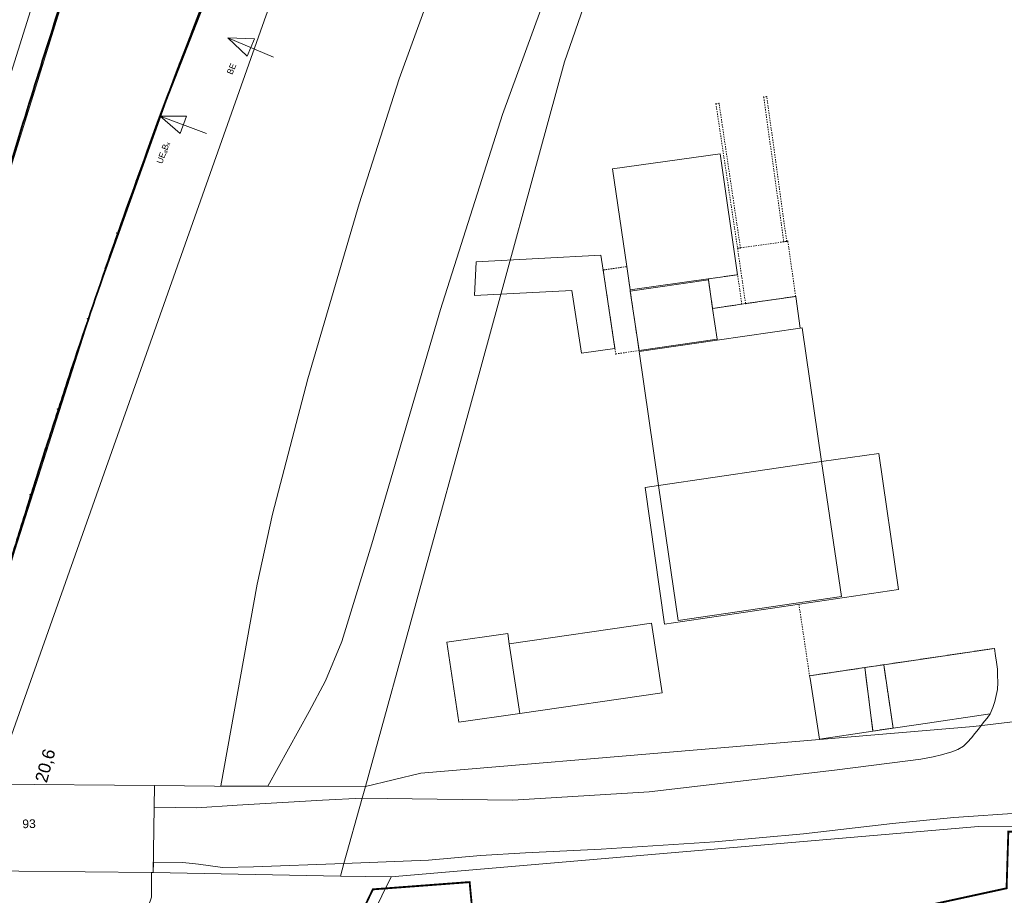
# Model space of a CAD drawing. Header units: millimetres. Extents: x -191 to 81095, y -508122 to 28741.
# Tile 181 of 255: x 5049 to 5128, y 10093 to 10164. Entities that reach past the tile are written whole.
import ezdxf
from ezdxf.enums import TextEntityAlignment as Align

# ---------------------------------------------------------------- set-up
doc = ezdxf.new("R2010")
doc.units = ezdxf.units.MM
for name, pattern in [('Marx-Verm$0$1', [0]), ('STRICHPUNKT', [1, 0.5, -0.25, 0, -0.25]), ('VE22-087 DB - VST Hervest-Dorsten ALK VA2736$0$1', [0]), ('VE22-087 DB - VST Hervest-Dorsten ALK VA2736$0$2', [0.16, 0.06, -0.1]), ('VE22-087 DB - VST Hervest-Dorsten ALK VA2736$0$3', [0.26, 0.11, -0.15]), ('VERDECKT2', [4.7625, 3.175, -1.5875])]:
    doc.linetypes.add(name, pattern=pattern)
doc.layers.get('0').update_dxf_attribs({"color": 251})
for name, color, linetype, lineweight in [('240620_Dorsten Achse$0$EB-62236R-A-ACHSE', 1, 'Continuous', 35), ('240620_Dorsten Achse$0$EB-62236R-A-PFEIL-LIN', 1, 'Continuous', 18), ('240620_Dorsten Achse$0$EB-62236R-A-PFEIL-TXT', 1, 'Continuous', 18), ('240620_Dorsten Achse$0$EB-62236S-A-PFEIL-LIN', 1, 'Continuous', 18), ('240620_Dorsten Achse$0$EB-62236S-A-PFEIL-TXT', 1, 'Continuous', 18), ('240620_Dorsten Achse$0$EB-62273R-A-ACHSE', 1, 'Continuous', 35), ('240620_Dorsten Achse$0$EB-62273S-A-KMTXT', 1, 'Continuous', 35), ('EB-2236R-A-ACHSE', 2, 'Continuous', 35), ('Marx-Verm$0$S_B-BhnAxe', 251, 'Marx-Verm$0$1', 18), ('VE22-087 DB - VST Hervest-Dorsten ALK VA2736$0$AX_Bahnverkehr', 7, 'VE22-087 DB - VST Hervest-Dorsten ALK VA2736$0$1', 18), ('VE22-087 DB - VST Hervest-Dorsten ALK VA2736$0$AX_Bauteil', 7, 'VE22-087 DB - VST Hervest-Dorsten ALK VA2736$0$1', 18), ('VE22-087 DB - VST Hervest-Dorsten ALK VA2736$0$AX_BauwerkImVerkehrsbereich', 7, 'VE22-087 DB - VST Hervest-Dorsten ALK VA2736$0$1', 18), ('VE22-087 DB - VST Hervest-Dorsten ALK VA2736$0$AX_BesondererBauwerkspunkt_G2300', 7, 'VE22-087 DB - VST Hervest-Dorsten ALK VA2736$0$1', 18), ('VE22-087 DB - VST Hervest-Dorsten ALK VA2736$0$AX_Flurstueck', 9, 'VE22-087 DB - VST Hervest-Dorsten ALK VA2736$0$1', 18), ('VE22-087 DB - VST Hervest-Dorsten ALK VA2736$0$AX_Gebaeude', 7, 'VE22-087 DB - VST Hervest-Dorsten ALK VA2736$0$1', 18), ('VE22-087 DB - VST Hervest-Dorsten ALK VA2736$0$AX_Gehoelz', 7, 'VE22-087 DB - VST Hervest-Dorsten ALK VA2736$0$1', 18), ('VE22-087 DB - VST Hervest-Dorsten ALK VA2736$0$AX_Gelaendekante', 7, 'VE22-087 DB - VST Hervest-Dorsten ALK VA2736$0$1', 18), ('VE22-087 DB - VST Hervest-Dorsten ALK VA2736$0$AX_Gleis', 7, 'VE22-087 DB - VST Hervest-Dorsten ALK VA2736$0$1', 18), ('VE22-087 DB - VST Hervest-Dorsten ALK VA2736$0$AX_IndustrieUndGewerbeflaeche', 7, 'VE22-087 DB - VST Hervest-Dorsten ALK VA2736$0$1', 18), ('VE22-087 DB - VST Hervest-Dorsten ALK VA2736$0$AX_SonstigesBauwerkOderSonstigeEinrichtung', 7, 'VE22-087 DB - VST Hervest-Dorsten ALK VA2736$0$1', 18), ('VE22-087 DB - VST Hervest-Dorsten ALK VA2736$0$AX_Strassenverkehr', 7, 'VE22-087 DB - VST Hervest-Dorsten ALK VA2736$0$1', 18), ('VE22-087 DB - VST Hervest-Dorsten ALK VA2736$0$AX_Strassenverkehrsanlage', 7, 'VE22-087 DB - VST Hervest-Dorsten ALK VA2736$0$1', 18), ('VE22-087 DB - VST Hervest-Dorsten ALK VA2736$0$AX_UnlandVegetationsloseFlaeche', 7, 'VE22-087 DB - VST Hervest-Dorsten ALK VA2736$0$1', 18), ('VE22-087 DB - VST Hervest-Dorsten ALK VA2736$0$AX_Weg', 7, 'VE22-087 DB - VST Hervest-Dorsten ALK VA2736$0$1', 18), ('VE22-087 DB - VST Hervest-Dorsten ALK VA2736$0$Flurgrenzen', 9, 'VE22-087 DB - VST Hervest-Dorsten ALK VA2736$0$1', 18)]:
    doc.layers.add(name, color=color, linetype=linetype, lineweight=lineweight)
doc.layers.add('TTK-P-Planfeststellungsgrenze 100', color=7, linetype='VERDECKT2', lineweight=50, true_color=0x000000)
doc.layers.add('XREF ALK Kataster', color=251, linetype='Continuous')
doc.layers.add('XREF Nachvermessung', color=7, linetype='Continuous')
doc.styles.add('240620_Dorsten Achse$0$Beschriftung', font='arial.ttf')
doc.styles.add('240620_Dorsten Achse$0$PROVI', font='PROVI.SHX')
doc.styles.add('VE22-087 DB - VST Hervest-Dorsten ALK VA2736$0$0', font='arial.ttf')

# ---------------------------------------------------------------- blocks, each defined once
blk = doc.blocks.new('VE22-087 DB - VST Hervest-Dorsten ALK VA2736$0$99')
at = {"color": 0}
blk.add_point((0, 0), dxfattribs=at)
blk = doc.blocks.new('VE22-087 DB - VST Hervest-Dorsten ALK VA2736')
at = {"layer": 'VE22-087 DB - VST Hervest-Dorsten ALK VA2736$0$AX_Bahnverkehr', "color": 253, "linetype": 'VE22-087 DB - VST Hervest-Dorsten ALK VA2736$0$1', "lineweight": 13, "ltscale": 0.5, "true_color": 0x999999}
blk.add_polyline3d([(5090.329, 10270.213, 0), (5086.626, 10260.906, 0), (5074.743, 10235.181, 0), (5069.853, 10223.701, 0), (5066.778, 10215.95, 0), (5050.718, 10168.282, 0), (5043.169, 10144.3, 0), (5029.664, 10102.387, 0), (5046.623, 10102.23, 0), (5068.61, 10164.296, 0), (5073.915, 10178.218, 0), (5078.285, 10188.689, 0), (5082.992, 10199.075, 0), (5088.628, 10210.417, 0), (5098.627, 10228.989, 0), (5108.325, 10246.884, 0), (5123.167, 10271.13, 0)], dxfattribs=at)
at = {"layer": 'VE22-087 DB - VST Hervest-Dorsten ALK VA2736$0$AX_Bauteil', "color": 7, "linetype": 'VE22-087 DB - VST Hervest-Dorsten ALK VA2736$0$1', "lineweight": 13, "ltscale": 0.5}
for points in [[(5111.321, 10141.59, 0), (5107.279, 10141.015, 0), (5106.977, 10140.969, 0), (5104.621, 10140.621, 0), (5104.98, 10138.138, 0), (5104.989, 10138.068, 0), (5111.691, 10139.036, 0)], [(5111.841, 10139.053, 0), (5111.691, 10139.036, 0), (5104.989, 10138.068, 0), (5098.689, 10137.155, 0), (5100.264, 10126.318, 0), (5113.417, 10128.257, 0)], [(5118.033, 10128.925, 0), (5113.417, 10128.257, 0), (5115.012, 10117.38, 0), (5101.845, 10115.434, 0), (5100.264, 10126.318, 0), (5099.181, 10126.163, 0), (5100.749, 10115.14, 0), (5119.605, 10117.936, 0)]]:
    blk.add_polyline3d(points, close=True, dxfattribs=at)
at = {"layer": 'VE22-087 DB - VST Hervest-Dorsten ALK VA2736$0$AX_Flurstueck', "linetype": 'VE22-087 DB - VST Hervest-Dorsten ALK VA2736$0$1', "lineweight": 13, "ltscale": 0.5}
for points in [[(5083.372, 10272.248, 0), (5075.712, 10256.388, 0), (5066.604, 10236.436, 0), (5065.562, 10234.151, 0), (5059.663, 10218.737, 0), (5052.869, 10201.006, 0), (5046.042, 10183.197, 0), (5033.781, 10155.39, 0), (5017.271, 10117.978, 0), (5015.651, 10114.311, 0), (5014.393, 10104.689, 0), (5023.279, 10102.446, 0), (5029.664, 10102.387, 0), (5046.623, 10102.23, 0), (5059.592, 10102.111, 0), (5064.424, 10102.066, 0), (5076.617, 10102.03, 0), (5085.391, 10133.898, 0), (5092.677, 10160.535, 0), (5101.634, 10186.329, 0), (5102.155, 10187.841, 0), (5128.045, 10252.087, 0), (5132.734, 10258.887, 0), (5149.892, 10283.652, 0)], [(5132.734, 10258.887, 0), (5128.045, 10252.087, 0), (5102.155, 10187.841, 0), (5101.634, 10186.329, 0), (5092.677, 10160.535, 0), (5085.391, 10133.898, 0), (5076.617, 10102.03, 0), (5081.065, 10103.119, 0), (5125.666, 10106.874, 0), (5137.403, 10108.279, 0)], [(5176.199, 10068.126, 0), (5165.511, 10100.986, 0), (5145.064, 10098.823, 0), (5126.068, 10098.8, 0), (5078.692, 10094.733, 0), (5053.238, 10042.933, 0)]]:
    blk.add_polyline3d(points, dxfattribs=at)
for points in [[(5078.692, 10094.733, 0), (5126.068, 10098.8, 0), (5145.064, 10098.823, 0), (5175.179, 10108.37, 0), (5187.207, 10112.287, 0), (5227.435, 10125.386, 0), (5236.419, 10139.348, 0), (5207.786, 10129.754, 0), (5185.135, 10122.166, 0), (5182.818, 10121.389, 0), (5173.99, 10118.432, 0), (5144.545, 10109.135, 0), (5143.004, 10108.95, 0), (5137.403, 10108.279, 0), (5125.666, 10106.874, 0), (5081.065, 10103.119, 0), (5076.617, 10102.03, 0), (5076.354, 10101.094, 0), (5074.873, 10095.806, 0), (5074.593, 10094.805, 0)], [(5076.617, 10102.03, 0), (5064.424, 10102.066, 0), (5059.592, 10102.111, 0), (5046.623, 10102.23, 0), (5029.664, 10102.387, 0), (5023.279, 10102.446, 0), (5020.823, 10095.771, 0), (5027.791, 10095.401, 0), (5028.873, 10095.39, 0), (5033.668, 10095.342, 0), (5038.217, 10095.296, 0), (5043.252, 10095.246, 0), (5059.345, 10095.084, 0), (5059.483, 10095.082, 0), (5074.593, 10094.805, 0), (5074.873, 10095.806, 0), (5076.354, 10101.094, 0)], [(5045.601, 10053.305, 0), (5047.183, 10057.888, 0), (5059.343, 10093.113, 0), (5059.345, 10095.084, 0), (5043.252, 10095.246, 0), (5038.217, 10095.296, 0), (5033.668, 10095.342, 0), (5028.873, 10095.39, 0), (5027.791, 10095.401, 0), (5027.751, 10093.439, 0), (5016.883, 10058.142, 0), (5015.042, 10052.162, 0), (5013.134, 10045.965, 0), (5014.054, 10046.099, 0), (5014.547, 10046.094, 0), (5019.829, 10046.04, 0), (5023.592, 10046.001, 0), (5028.921, 10045.946, 0), (5042.842, 10045.803, 0), (5042.816, 10045.239, 0)], [(5059.345, 10095.084, 0), (5059.343, 10093.113, 0), (5047.183, 10057.888, 0), (5045.601, 10053.305, 0), (5042.816, 10045.239, 0), (5049.9, 10042.628, 0), (5053.238, 10042.933, 0), (5078.692, 10094.733, 0), (5074.593, 10094.805, 0), (5059.483, 10095.082, 0)]]:
    blk.add_polyline3d(points, close=True, dxfattribs=at)
at = {"layer": 'VE22-087 DB - VST Hervest-Dorsten ALK VA2736$0$AX_Gebaeude', "color": 7, "linetype": 'VE22-087 DB - VST Hervest-Dorsten ALK VA2736$0$1', "lineweight": 13, "ltscale": 0.5}
for points in [[(5105.237, 10153.097, 0), (5096.543, 10151.886, 0), (5097.694, 10144.005, 0), (5097.971, 10142.111, 0), (5104.27, 10143.005, 0), (5106.636, 10143.343, 0)], [(5095.608, 10144.918, 0), (5085.54, 10144.38, 0), (5085.413, 10141.663, 0), (5093.261, 10142.076, 0), (5094.033, 10137.016, 0), (5096.738, 10137.391, 0), (5095.788, 10143.721, 0)], [(5104.621, 10140.621, 0), (5104.279, 10142.925, 0), (5097.979, 10142.012, 0), (5098.68, 10137.224, 0), (5104.98, 10138.138, 0)], [(5113.417, 10128.257, 0), (5111.841, 10139.053, 0), (5111.691, 10139.036, 0), (5111.321, 10141.59, 0), (5107.279, 10141.015, 0), (5106.977, 10140.969, 0), (5104.621, 10140.621, 0), (5104.98, 10138.138, 0), (5104.989, 10138.068, 0), (5098.689, 10137.155, 0), (5100.264, 10126.318, 0), (5099.181, 10126.163, 0), (5100.749, 10115.14, 0), (5119.605, 10117.936, 0), (5118.033, 10128.925, 0)], [(5100.54, 10109.601, 0), (5099.689, 10115.214, 0), (5088.216, 10113.561, 0), (5089.066, 10107.94, 0)], [(5088.09, 10114.394, 0), (5083.17, 10113.681, 0), (5084.145, 10107.228, 0), (5089.066, 10107.94, 0), (5088.216, 10113.561, 0)]]:
    blk.add_polyline3d(points, close=True, dxfattribs=at)
at = {"layer": 'VE22-087 DB - VST Hervest-Dorsten ALK VA2736$0$AX_Gehoelz', "color": 3, "linetype": 'VE22-087 DB - VST Hervest-Dorsten ALK VA2736$0$1', "lineweight": 13, "ltscale": 0.5, "true_color": 0x00ff00}
for points in [[(5123.167, 10271.13, 0), (5108.325, 10246.884, 0), (5098.627, 10228.989, 0), (5088.628, 10210.417, 0), (5082.992, 10199.075, 0), (5078.285, 10188.689, 0), (5073.915, 10178.218, 0), (5068.61, 10164.296, 0), (5046.623, 10102.23, 0), (5059.592, 10102.111, 0), (5064.424, 10102.066, 0), (5076.617, 10102.03, 0), (5085.391, 10133.898, 0), (5092.677, 10160.535, 0), (5101.634, 10186.329, 0), (5102.155, 10187.841, 0), (5128.045, 10252.087, 0), (5132.734, 10258.887, 0), (5149.892, 10283.652, 0)], [(5083.372, 10272.248, 0), (5075.712, 10256.388, 0), (5066.604, 10236.436, 0), (5065.562, 10234.151, 0), (5059.663, 10218.737, 0), (5052.869, 10201.006, 0), (5046.042, 10183.197, 0), (5033.781, 10155.39, 0), (5017.271, 10117.978, 0), (5002.183, 10120.72, 0), (5002.118, 10117.478, 0), (5004.781, 10108.157, 0), (5014.393, 10104.689, 0), (5023.279, 10102.446, 0), (5027.875, 10102.404, 0), (5029.664, 10102.387, 0), (5043.169, 10144.3, 0), (5050.718, 10168.282, 0), (5066.778, 10215.95, 0), (5069.853, 10223.701, 0), (5074.743, 10235.181, 0), (5086.626, 10260.906, 0), (5090.329, 10270.213, 0)]]:
    blk.add_polyline3d(points, dxfattribs=at)
at = {"layer": 'VE22-087 DB - VST Hervest-Dorsten ALK VA2736$0$AX_Gelaendekante', "color": 18, "linetype": 'VE22-087 DB - VST Hervest-Dorsten ALK VA2736$0$1', "lineweight": 13, "ltscale": 0.5, "true_color": 0x520000}
for points in [[(5068.723, 10102.074, 0), (5072.072, 10108.08, 0), (5073.389, 10110.57, 0), (5074.709, 10113.728, 0), (5077.122, 10121.622, 0), (5082.65, 10140.535, 0), (5087.66, 10156.268, 0), (5096.206, 10179.746, 0), (5103.018, 10196.879, 0), (5106.722, 10205.373, 0), (5111.633, 10217.07, 0), (5114.895, 10223.84, 0), (5128.053, 10246.727, 0), (5131.664, 10253.329, 0), (5142.656, 10270.154, 0)], [(5135.98, 10273.685, 0), (5116.715, 10242.782, 0), (5113.257, 10236.942, 0), (5109.571, 10229.79, 0), (5105.606, 10220.836, 0), (5101.436, 10211.772, 0), (5096.183, 10201.338, 0), (5090.206, 10187.918, 0), (5083.638, 10171.004, 0), (5079.322, 10159.161, 0), (5076.11, 10149.067, 0), (5071.956, 10134.932, 0), (5069.113, 10124.009, 0), (5067.882, 10118.356, 0), (5064.928, 10102.084, 0)], [(5064.928, 10102.084, 0), (5068.723, 10102.074, 0)]]:
    blk.add_polyline3d(points, dxfattribs=at)
at = {"layer": 'VE22-087 DB - VST Hervest-Dorsten ALK VA2736$0$AX_Gleis', "color": 7, "linetype": 'VE22-087 DB - VST Hervest-Dorsten ALK VA2736$0$1', "lineweight": 13, "ltscale": 0.5}
for points in [[(5033.189, 10102.355, 0), (5043.934, 10139.067, 0), (5052.81, 10167.526, 0), (5060.804, 10190.97, 0), (5067.68, 10209.393, 0), (5074.659, 10226.915, 0), (5083.968, 10248.313, 0), (5091.9, 10265.469, 0), (5103.368, 10288.341, 0), (5119.199, 10318.212, 0), (5127.801, 10333.215, 0), (5134.908, 10345.426, 0), (5138.993, 10352.273, 0), (5150.626, 10371.185, 0), (5282.671, 10583.876, 0)], [(5042.602, 10102.268, 0), (5048.322, 10121.114, 0), (5054.649, 10140.877, 0), (5060.519, 10157.347, 0), (5065.178, 10169.284, 0), (5072.472, 10186.815, 0), (5077.506, 10197.975, 0), (5083.524, 10210.52, 0), (5090.385, 10223.815, 0), (5097.563, 10236.981, 0), (5106.342, 10251.98, 0), (5116.274, 10267.874, 0), (5123.478, 10278.723, 0), (5135.465, 10295.617, 0), (5148.333, 10311.947, 0), (5160.581, 10326.512, 0), (5171.638, 10338.704, 0), (5182.442, 10350.105, 0), (5197.491, 10364.951, 0), (5219.298, 10386.087, 0), (5319.782, 10483.391, 0)]]:
    blk.add_polyline3d(points, dxfattribs=at)
at = {"layer": 'VE22-087 DB - VST Hervest-Dorsten ALK VA2736$0$AX_IndustrieUndGewerbeflaeche', "color": 253, "linetype": 'VE22-087 DB - VST Hervest-Dorsten ALK VA2736$0$1', "lineweight": 13, "ltscale": 0.5, "true_color": 0x999999}
for points in [[(5132.734, 10258.887, 0), (5128.045, 10252.087, 0), (5102.155, 10187.841, 0), (5101.634, 10186.329, 0), (5092.677, 10160.535, 0), (5085.391, 10133.898, 0), (5076.617, 10102.03, 0), (5081.065, 10103.119, 0), (5125.666, 10106.874, 0), (5137.403, 10108.279, 0)], [(5176.199, 10068.126, 0), (5165.511, 10100.986, 0), (5145.064, 10098.823, 0), (5126.068, 10098.8, 0), (5078.692, 10094.733, 0), (5053.238, 10042.933, 0)]]:
    blk.add_polyline3d(points, dxfattribs=at)
blk.add_polyline3d([(5127.367, 10113.186, 0), (5127.452, 10112.569, 0), (5127.526, 10112.062, 0), (5127.603, 10111.506, 0), (5127.604, 10111.034, 0), (5127.621, 10110.416, 0), (5127.612, 10109.871, 0), (5127.504, 10109.382, 0), (5127.396, 10108.895, 0), (5127.228, 10108.417, 0), (5127.012, 10107.909, 0), (5121.22, 10107.05, 0), (5119.183, 10106.748, 0), (5117.556, 10106.507, 0), (5113.235, 10105.866, 0), (5112.48, 10110.739, 0), (5112.443, 10110.973, 0), (5116.891, 10111.632, 0), (5118.426, 10111.86, 0), (5120.462, 10112.162, 0)], close=True, dxfattribs=at)
at = {"layer": 'VE22-087 DB - VST Hervest-Dorsten ALK VA2736$0$AX_SonstigesBauwerkOderSonstigeEinrichtung', "color": 7, "linetype": 'VE22-087 DB - VST Hervest-Dorsten ALK VA2736$0$3', "lineweight": 13, "ltscale": 0.5}
for points in [[(5108.739, 10157.688, 0), (5110.365, 10146, 0), (5110.596, 10146.037, 0), (5108.99, 10157.724, 0)], [(5104.886, 10157.15, 0), (5106.634, 10145.482, 0), (5106.864, 10145.509, 0), (5105.138, 10157.186, 0)], [(5106.634, 10145.482, 0), (5107.279, 10141.015, 0), (5111.321, 10141.59, 0), (5110.686, 10146.056, 0), (5110.596, 10146.037, 0), (5110.365, 10146, 0), (5106.864, 10145.509, 0)], [(5095.788, 10143.721, 0), (5096.738, 10137.391, 0), (5096.804, 10136.95, 0), (5098.68, 10137.224, 0), (5097.979, 10142.012, 0), (5097.971, 10142.111, 0), (5097.694, 10144.005, 0)], [(5106.636, 10143.343, 0), (5104.27, 10143.005, 0), (5104.279, 10142.925, 0), (5104.621, 10140.621, 0), (5106.977, 10140.969, 0)]]:
    blk.add_polyline3d(points, close=True, dxfattribs=at)
for points in [[(5095.788, 10143.721, 0), (5097.694, 10144.005, 0)], [(5111.584, 10116.746, 0), (5112.443, 10110.973, 0), (5116.891, 10111.632, 0)], [(5118.426, 10111.86, 0), (5127.367, 10113.186, 0)]]:
    blk.add_polyline3d(points, dxfattribs=at)
at = {"layer": 'VE22-087 DB - VST Hervest-Dorsten ALK VA2736$0$AX_Strassenverkehr', "color": 253, "linetype": 'VE22-087 DB - VST Hervest-Dorsten ALK VA2736$0$1', "lineweight": 13, "ltscale": 0.5, "true_color": 0x999999}
for points in [[(5137.403, 10108.279, 0), (5125.666, 10106.874, 0), (5081.065, 10103.119, 0), (5076.617, 10102.03, 0), (5076.354, 10101.094, 0), (5074.873, 10095.806, 0), (5081.702, 10096.093, 0), (5085.9, 10096.454, 0), (5089.529, 10096.672, 0), (5095.631, 10096.977, 0), (5104.788, 10097.567, 0), (5111.94, 10098.204, 0), (5119.121, 10099.05, 0), (5124.089, 10099.525, 0), (5129.599, 10099.913, 0)], [(5129.599, 10099.913, 0), (5124.089, 10099.525, 0), (5119.121, 10099.05, 0), (5111.94, 10098.204, 0), (5104.788, 10097.567, 0), (5095.631, 10096.977, 0), (5089.529, 10096.672, 0), (5085.9, 10096.454, 0), (5081.702, 10096.093, 0), (5074.873, 10095.806, 0), (5074.593, 10094.805, 0), (5078.692, 10094.733, 0), (5126.068, 10098.8, 0), (5145.064, 10098.823, 0)]]:
    blk.add_polyline3d(points, dxfattribs=at)
for points in [[(5127.367, 10113.186, 0), (5120.462, 10112.162, 0), (5118.426, 10111.86, 0), (5119.183, 10106.748, 0), (5121.22, 10107.05, 0), (5127.012, 10107.909, 0), (5127.228, 10108.417, 0), (5127.396, 10108.895, 0), (5127.504, 10109.382, 0), (5127.612, 10109.871, 0), (5127.621, 10110.416, 0), (5127.604, 10111.034, 0), (5127.603, 10111.506, 0), (5127.526, 10112.062, 0), (5127.452, 10112.569, 0)], [(5116.891, 10111.632, 0), (5112.443, 10110.973, 0), (5112.48, 10110.739, 0), (5113.235, 10105.866, 0), (5117.556, 10106.507, 0)], [(5059.592, 10102.111, 0), (5059.565, 10100.361, 0), (5063.004, 10100.307, 0), (5066.245, 10100.531, 0), (5073.143, 10100.918, 0), (5076.354, 10101.094, 0), (5076.617, 10102.03, 0), (5064.424, 10102.066, 0)], [(5059.496, 10095.921, 0), (5059.483, 10095.082, 0), (5074.593, 10094.805, 0), (5074.873, 10095.806, 0), (5067.563, 10095.543, 0), (5065.072, 10095.507, 0), (5063.13, 10095.774, 0), (5061.863, 10095.907, 0)]]:
    blk.add_polyline3d(points, close=True, dxfattribs=at)
at = {"layer": 'VE22-087 DB - VST Hervest-Dorsten ALK VA2736$0$AX_Strassenverkehrsanlage', "color": 7, "linetype": 'VE22-087 DB - VST Hervest-Dorsten ALK VA2736$0$1', "lineweight": 13, "ltscale": 0.5, "true_color": 0xf7f7f0}
for points in [[(5127.012, 10107.909, 0), (5126.768, 10107.555, 0), (5126.57, 10107.302, 0), (5126.293, 10106.95, 0), (5126.061, 10106.665, 0), (5125.786, 10106.302, 0), (5125.51, 10105.954, 0), (5125.187, 10105.6, 0), (5124.868, 10105.284, 0), (5124.413, 10105.023, 0), (5123.934, 10104.837, 0), (5123.09, 10104.58, 0), (5122.422, 10104.419, 0), (5121.426, 10104.24, 0), (5120.377, 10104.118, 0), (5114.456, 10103.36, 0), (5099.492, 10101.594, 0), (5088.502, 10100.936, 0), (5082.407, 10101.002, 0), (5076.354, 10101.094, 0)], [(5059.565, 10100.361, 0), (5063.004, 10100.307, 0), (5066.245, 10100.531, 0), (5073.143, 10100.918, 0), (5076.354, 10101.094, 0)], [(5059.496, 10095.921, 0), (5061.863, 10095.907, 0), (5063.13, 10095.774, 0), (5065.072, 10095.507, 0), (5067.563, 10095.543, 0), (5074.873, 10095.806, 0)]]:
    blk.add_polyline3d(points, dxfattribs=at)
at = {"layer": 'VE22-087 DB - VST Hervest-Dorsten ALK VA2736$0$AX_UnlandVegetationsloseFlaeche', "color": 253, "linetype": 'VE22-087 DB - VST Hervest-Dorsten ALK VA2736$0$1', "lineweight": 13, "ltscale": 0.5, "true_color": 0x999999}
blk.add_polyline3d([(5027.791, 10095.401, 0), (5027.751, 10093.439, 0), (5016.883, 10058.142, 0), (5015.042, 10052.162, 0), (5013.134, 10045.965, 0), (5014.054, 10046.099, 0), (5014.547, 10046.094, 0), (5019.829, 10046.04, 0), (5023.592, 10046.001, 0), (5028.921, 10045.946, 0), (5042.842, 10045.803, 0), (5042.816, 10045.239, 0), (5049.9, 10042.628, 0), (5053.238, 10042.933, 0), (5078.692, 10094.733, 0), (5074.593, 10094.805, 0), (5059.483, 10095.082, 0), (5059.345, 10095.084, 0), (5043.252, 10095.246, 0), (5038.217, 10095.296, 0), (5033.668, 10095.342, 0), (5028.873, 10095.39, 0)], close=True, dxfattribs=at)
at = {"layer": 'VE22-087 DB - VST Hervest-Dorsten ALK VA2736$0$AX_Weg', "color": 7, "linetype": 'VE22-087 DB - VST Hervest-Dorsten ALK VA2736$0$2', "lineweight": 13, "ltscale": 0.5}
blk.add_polyline3d([(5118.426, 10111.86, 0), (5116.891, 10111.632, 0), (5117.556, 10106.507, 0), (5119.183, 10106.748, 0)], close=True, dxfattribs=at)
at = {"layer": 'VE22-087 DB - VST Hervest-Dorsten ALK VA2736$0$AX_BesondererBauwerkspunkt_G2300', "color": 7, "xscale": 0.5, "yscale": 0.5, "zscale": 0.5}
for p, rotation in [((5108.739, 10157.688), 1.589498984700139), ((5108.99, 10157.724), 1.589498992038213), ((5104.886, 10157.15), 1.589498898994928), ((5105.138, 10157.186), 1.589498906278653), ((5106.634, 10145.482), 1.589496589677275), ((5106.864, 10145.509), 1.589496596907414), ((5110.365, 10146), 1.589496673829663), ((5110.596, 10146.037), 1.589496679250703), ((5110.686, 10146.056), 1.589496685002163), ((5095.788, 10143.721), 1.589496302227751), ((5097.694, 10144.005), 1.589496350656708), ((5104.27, 10143.005), 1.589496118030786), ((5106.977, 10140.969), 1.589495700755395), ((5107.279, 10141.015), 1.58949570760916), ((5096.804, 10136.95), 1.589494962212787)]:
    blk.add_blockref('VE22-087 DB - VST Hervest-Dorsten ALK VA2736$0$99', p, dxfattribs=dict(at, rotation=rotation))
at = {"layer": 'VE22-087 DB - VST Hervest-Dorsten ALK VA2736$0$AX_Flurstueck', "insert": (5049.453, 10099.378), "char_height": 0.7, "attachment_point": 2, "rotation": 1.58949, "style": 'VE22-087 DB - VST Hervest-Dorsten ALK VA2736$0$0', "bg_fill": 3, "box_fill_scale": 1, "bg_fill_color": 256, "bg_fill_transparency": 0}
blk.add_mtext('93', dxfattribs=at)
at = {"layer": 'VE22-087 DB - VST Hervest-Dorsten ALK VA2736$0$AX_Bahnverkehr', "color": 253, "linetype": 'VE22-087 DB - VST Hervest-Dorsten ALK VA2736$0$1', "lineweight": 13, "ltscale": 0.5, "true_color": 0x999999}
blk.add_polyline3d([(5046.623, 10102.23, 0), (5043.252, 10095.246, 0), (5059.345, 10095.084, 0), (5059.483, 10095.082, 0), (5059.592, 10102.111, 0)], close=True, dxfattribs=at)
at = {"layer": 'VE22-087 DB - VST Hervest-Dorsten ALK VA2736$0$AX_BauwerkImVerkehrsbereich', "color": 253, "linetype": 'VE22-087 DB - VST Hervest-Dorsten ALK VA2736$0$1', "lineweight": 13, "ltscale": 0.5, "true_color": 0x999999}
blk.add_polyline3d([(5027.875, 10102.404, 0), (5027.791, 10095.401, 0), (5028.873, 10095.39, 0), (5033.668, 10095.342, 0), (5038.217, 10095.296, 0), (5043.252, 10095.246, 0), (5059.345, 10095.084, 0), (5059.483, 10095.082, 0), (5059.592, 10102.111, 0), (5046.623, 10102.23, 0), (5029.664, 10102.387, 0)], close=True, dxfattribs=at)
at = {"layer": 'VE22-087 DB - VST Hervest-Dorsten ALK VA2736$0$AX_Strassenverkehr', "color": 253, "linetype": 'VE22-087 DB - VST Hervest-Dorsten ALK VA2736$0$1', "lineweight": 13, "ltscale": 0.5, "true_color": 0x999999}
blk.add_polyline3d([(5020.823, 10095.771, 0), (5027.791, 10095.401, 0), (5028.873, 10095.39, 0), (5033.668, 10095.342, 0), (5038.217, 10095.296, 0), (5043.252, 10095.246, 0), (5059.345, 10095.084, 0), (5059.483, 10095.082, 0), (5059.496, 10095.921, 0), (5061.863, 10095.907, 0), (5063.13, 10095.774, 0), (5065.072, 10095.507, 0), (5067.563, 10095.543, 0), (5074.873, 10095.806, 0), (5076.354, 10101.094, 0), (5073.143, 10100.918, 0), (5066.245, 10100.531, 0), (5063.004, 10100.307, 0), (5059.565, 10100.361, 0), (5059.592, 10102.111, 0), (5046.623, 10102.23, 0), (5029.664, 10102.387, 0), (5027.875, 10102.404, 0), (5023.279, 10102.446, 0)], close=True, dxfattribs=at)
at = {"layer": 'VE22-087 DB - VST Hervest-Dorsten ALK VA2736$0$Flurgrenzen', "ltscale": 0.5}
for points in [[(5006.172, 10058.256, 0), (5006.539, 10098.631, 0), (5009.911, 10097.645, 0), (5015.316, 10096.064, 0), (5020.823, 10095.771, 0), (5027.791, 10095.401, 0), (5028.873, 10095.39, 0), (5033.668, 10095.342, 0), (5038.217, 10095.296, 0), (5043.252, 10095.246, 0), (5059.345, 10095.084, 0), (5059.483, 10095.082, 0), (5074.593, 10094.805, 0), (5078.692, 10094.733, 0), (5126.068, 10098.8, 0), (5145.064, 10098.823, 0), (5175.179, 10108.37, 0), (5187.207, 10112.287, 0), (5227.435, 10125.386, 0), (5242.165, 10130.182, 0), (5256.019, 10134.701, 0), (5295.992, 10147.748, 0)], [(5295.992, 10147.748, 0), (5256.019, 10134.701, 0), (5242.165, 10130.182, 0), (5227.435, 10125.386, 0), (5187.207, 10112.287, 0), (5175.179, 10108.37, 0), (5145.064, 10098.823, 0), (5126.068, 10098.8, 0), (5078.692, 10094.733, 0), (5053.238, 10042.933, 0)], [(5053.238, 10042.933, 0), (5078.692, 10094.733, 0), (5074.593, 10094.805, 0), (5059.483, 10095.082, 0), (5059.345, 10095.084, 0), (5043.252, 10095.246, 0), (5038.217, 10095.296, 0), (5033.668, 10095.342, 0), (5028.873, 10095.39, 0), (5027.791, 10095.401, 0), (5020.823, 10095.771, 0), (5015.316, 10096.064, 0), (5009.911, 10097.645, 0), (5006.539, 10098.631, 0), (5006.172, 10058.256, 0)]]:
    blk.add_polyline3d(points, dxfattribs=at)
blk = doc.blocks.new('Marx-Verm$0$99')
at = {"color": 0}
blk.add_point((0, 0), dxfattribs=at)
blk = doc.blocks.new('Marx-Verm')
at = {"layer": 'Marx-Verm$0$S_B-BhnAxe', "lineweight": 35}
for p, xscale, yscale, zscale, rotation in [((2567479.25, 5727002.204), 0.2, 0.2, 0.2, 0.7647609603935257), ((2567476.963, 5726995.249), 0.2000000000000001, 0.2000000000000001, 0.2000000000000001, 0.7647603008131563), ((2567474.649, 5726987.927), 0.2, 0.2, 0.2, 0.7647596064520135), ((2567472.534, 5726980.993), 0.2000000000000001, 0.2000000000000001, 0.2000000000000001, 0.7647589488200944)]:
    blk.add_blockref('Marx-Verm$0$99', p, dxfattribs=dict(at, xscale=xscale, yscale=yscale, zscale=zscale, rotation=rotation))

msp = doc.modelspace()

# ---------------------------------------------------------------- linework, layer by layer
at = {"layer": 'EB-2236R-A-ACHSE', "color": 251, "linetype": 'STRICHPUNKT', "ltscale": 10, "flags": 128}
msp.add_lwpolyline([(4859.502, 9422.799), (4872.511, 9471.077, 0.017829), (4877.336, 9491.914), (4880.465, 9508.02), (4883.328, 9522.752, -0.017829), (4892.816, 9563.73), (4973.336, 9862.553, -0.005234), (4993.14, 9933.103), (5038.787, 10089.402, -0.000207), (5041.243, 10097.8, -0.000622), (5043.007, 10103.796, -0.001037), (5045.268, 10111.383, -0.001452), (5047.324, 10118.162, -0.001867), (5049.623, 10125.563, -0.002282), (5051.83, 10132.469, -0.002696), (5054.241, 10139.759, -0.003111), (5056.621, 10146.683, -0.066775), (5124.742, 10280.593, -0.032347), (5164.803, 10331.303, -0.004102), (5170.572, 10337.602, -0.003555), (5176.723, 10344.115, -0.003008), (5182.611, 10350.188, -0.002461), (5188.975, 10356.61, -0.001914), (5194.843, 10362.429, -0.001367), (5201.444, 10368.889, -0.00082), (5206.677, 10373.967, -0.000273), (5214.02, 10381.059), (5282.892, 10447.511)], format="xyb", dxfattribs=at)

# ---------------------------------------------------------------- next in the draw order: block references
at = {"layer": 'XREF ALK Kataster', "color": 251}
msp.add_blockref('VE22-087 DB - VST Hervest-Dorsten ALK VA2736', (0, 0), dxfattribs=at)

# ---------------------------------------------------------------- next in the draw order: linework, layer by layer
at = {"layer": '240620_Dorsten Achse$0$EB-62236R-A-ACHSE', "color": 251, "flags": 128}
msp.add_lwpolyline([(5036.01, 10079.902, -0.000065), (5039.484, 10091.79, -0.000419), (5041.623, 10099.086, -0.000427), (5043.119, 10104.153, -0.000605), (5044.461, 10108.669, -0.000799), (5045.953, 10113.635, -0.001002), (5047.353, 10118.236, -0.001209), (5048.867, 10123.134, -0.001412), (5050.329, 10127.777, -0.001606), (5051.886, 10132.617, -0.001784), (5053.42, 10137.281, -0.004003), (5056.699, 10146.869, -0.004358), (5060.043, 10156.14)], format="xyb", dxfattribs=at)
at = {"layer": '240620_Dorsten Achse$0$EB-62236R-A-ACHSE', "color": 251}
msp.add_arc((5589.833, 9959.806), 565, 146.65869, 159.66584, dxfattribs=at)
at = {"layer": '240620_Dorsten Achse$0$EB-62236R-A-PFEIL-LIN', "color": 251, "flags": 128}
msp.add_lwpolyline([(5063.794, 10154.75), (5060.043, 10156.14), (5062.179, 10156.149), (5061.658, 10154.742), (5060.043, 10156.14)], dxfattribs=at)
at = {"layer": '240620_Dorsten Achse$0$EB-62236S-A-PFEIL-LIN', "color": 251, "flags": 128}
msp.add_lwpolyline([(5069.192, 10160.896), (5065.515, 10162.471), (5067.649, 10162.373), (5067.059, 10160.994), (5065.515, 10162.471)], dxfattribs=at)
at = {"layer": '240620_Dorsten Achse$0$EB-62273R-A-ACHSE', "color": 251, "flags": 128}
msp.add_lwpolyline([(5036.971, 10115.218, -0.000042), (5040.001, 10125.545, -0.000271), (5041.865, 10131.882, -0.000667), (5044.553, 10140.955, -0.001163), (5046.826, 10148.527, -0.001693), (5049.477, 10157.181, -0.00219), (5051.976, 10165.114, -0.002586), (5054.7, 10173.486, -0.002815), (5057.439, 10181.6)], format="xyb", dxfattribs=at)
at = {"layer": 'TTK-P-Planfeststellungsgrenze 100', "color": 251, "ltscale": 2, "const_width": 0.15, "flags": 128}
msp.add_lwpolyline([(4968.094, 9794.463), (4968.094, 9794.463), (4973.036, 9813.205), (5011.093, 9926.649), (5036.611, 10010.672), (5046.106, 10041.346), (5049.146, 10040.049), (5053.692, 10040.845), (5057.785, 10049.418), (5068.793, 10053.109), (5111.953, 10052.501), (5130.957, 10053.343), (5140.45, 10034.472), (5155.641, 10043.774), (5148.26, 10059.136), (5175.542, 10069.356), (5165.909, 10097.601), (5148.226, 10095.355), (5135.588, 10095.855), (5135.559, 10098.457), (5128.48, 10098.382), (5128.34, 10093.819), (5110.716, 10089.986), (5085.478, 10089.418), (5085.012, 10094.318), (5077.205, 10093.731), (5061.748, 10061.335), (5017.113, 10061.358), (5015.555, 10055.788), (5008.307, 10055.769), (5008.349, 10050.615), (4997.136, 10050.503), (4997.215, 10047.316), (4994.03, 10047.268), (4992.305, 10047.753), (4989.034, 10036.825), (4980.865, 10040.773), (4979.48, 10038.145), (4989.931, 10033.218), (4989.162, 10030.954), (4996.608, 10028.038), (4994.671, 10024.295), (4995.634, 10021.526), (4996.282, 10020.129), (4996.599, 10018.566), (4997.624, 10018.205), (4990.303, 9994.294), (4983.884, 9991.165), (4980.744, 9989.818), (4978.515, 9987.81), (4976.292, 9984.855), (4969.467, 9971.076), (4967.508, 9943.363), (4963.475, 9931.249), (4949.53, 9850.232), (4938.211, 9799.805, 0.535585), (4943.863, 9790.457)], format="xyb", close=True, dxfattribs=at)

# ---------------------------------------------------------------- next in the draw order: block references
at = {"layer": 'XREF Nachvermessung', "color": 251, "rotation": 359.2603692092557}
msp.add_blockref('Marx-Verm', (-2636136.569, -5683235.662), dxfattribs=at)

# ---------------------------------------------------------------- next in the draw order: texts
at = {"layer": '240620_Dorsten Achse$0$EB-62236R-A-PFEIL-TXT', "color": 251, "style": '240620_Dorsten Achse$0$PROVI'}
msp.add_text('UEₐBₓ', height=0.5, rotation=69.66584, dxfattribs=at).set_placement((5060.372, 10154.152), align=Align.TOP_RIGHT)
at = {"layer": '240620_Dorsten Achse$0$EB-62236S-A-PFEIL-TXT', "color": 251, "style": '240620_Dorsten Achse$0$PROVI'}
msp.add_text('BE', height=0.5, rotation=66.80884, dxfattribs=at).set_placement((5065.746, 10160.469), align=Align.TOP_RIGHT)
at = {"layer": '240620_Dorsten Achse$0$EB-62273S-A-KMTXT', "color": 251, "style": '240620_Dorsten Achse$0$Beschriftung'}
msp.add_text('20,6', height=1, rotation=74.87133, dxfattribs=at).set_placement((5051.249, 10103.589), align=Align.CENTER)

doc.saveas('drawing.dxf')
